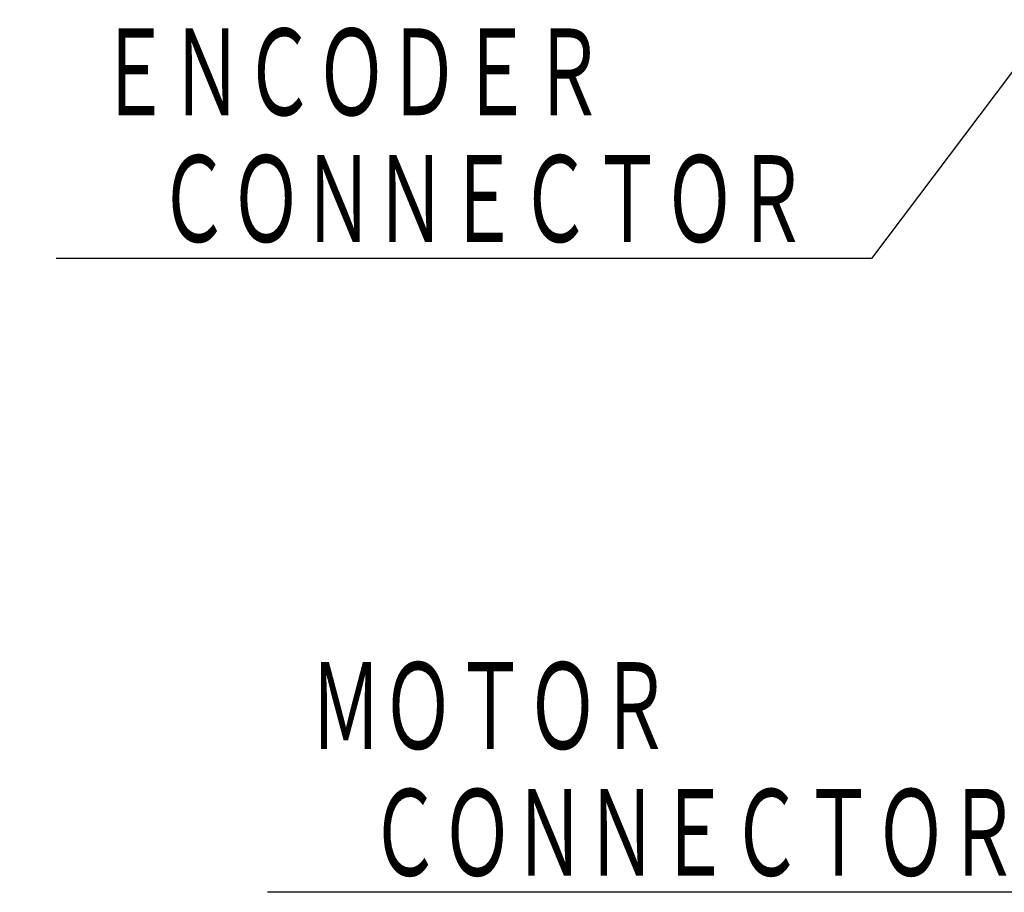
# Model space of a CAD drawing. Header units: millimetres. Extents: x 0 to 1076, y 0 to 742.
# Tile 32 of 124: x 192 to 279, y 339 to 417. Entities that reach past the tile are written whole.
import ezdxf

# ---------------------------------------------------------------- set-up
doc = ezdxf.new("R2010")
doc.units = ezdxf.units.MM
doc.header["$LTSCALE"] = 0.454724
doc.layers.add('NoLayerName_001', color=7, linetype='Continuous')
doc.styles.get("Standard").update_dxf_attribs({"font": 'txt', "bigfont": 'extfont2'})
doc.dimstyles.get("Standard").update_dxf_attribs({"dimtxt": 2.5, "dimasz": 2.5, "dimexe": 1, "dimexo": 1, "dimtad": 1, "dimdec": 3, "dimzin": 0, "dimdsep": 46, "dimtxsty": 'Standard', "dimcen": 2.5, "dimadec": 3, "dimazin": 0, "dimtfac": 0.75, "dimtdec": 3, "dimtmove": 0, "dimatfit": 3, "dimfxl": 1, "dimarcsym": 0})

msp = doc.modelspace()

# ---------------------------------------------------------------- texts
at = {"layer": 'NoLayerName_001', "color": 3, "lineweight": 13, "char_height": 8.75, "attachment_point": 7}
for s, insert in [('\\A1;\\W0.6667;ＥＮＣＯＤＥＲ', (198.875, 407.5)), ('\\A1;\\W0.6667;ＭＯＴＯＲ', (217.625, 351.25))]:
    msp.add_mtext(s, dxfattribs=dict(at, insert=insert))
at = {"layer": 'NoLayerName_001', "color": 3, "linetype": 'Continuous', "lineweight": 13, "char_height": 8.75, "attachment_point": 9, "line_spacing_factor": 0.6}
for insert in [(261.875, 396.25), (280.625, 340)]:
    msp.add_mtext('\\A1;\\W0.6667;ＣＯＮＮＥＣＴＯＲ', dxfattribs=dict(at, insert=insert))

# ---------------------------------------------------------------- leaders
at = {"layer": 'NoLayerName_001', "color": 3, "linetype": 'Continuous', "lineweight": 13, "annotation_type": 0, "has_hookline": 1, "hookline_direction": 1, "text_width": 66.7542}
for points in [[(292.5, 428.8), (267.5, 395.625), (262.5, 395.625)], [(330.5501, 380.6), (286.25, 339.375), (281.25, 339.375)]]:
    msp.add_leader(points, dimstyle='Standard', override={"dimtxt": 8.75, "dimasz": 5, "dimldrblk": 'OPEN30'}, dxfattribs=at)

doc.saveas('drawing.dxf')
